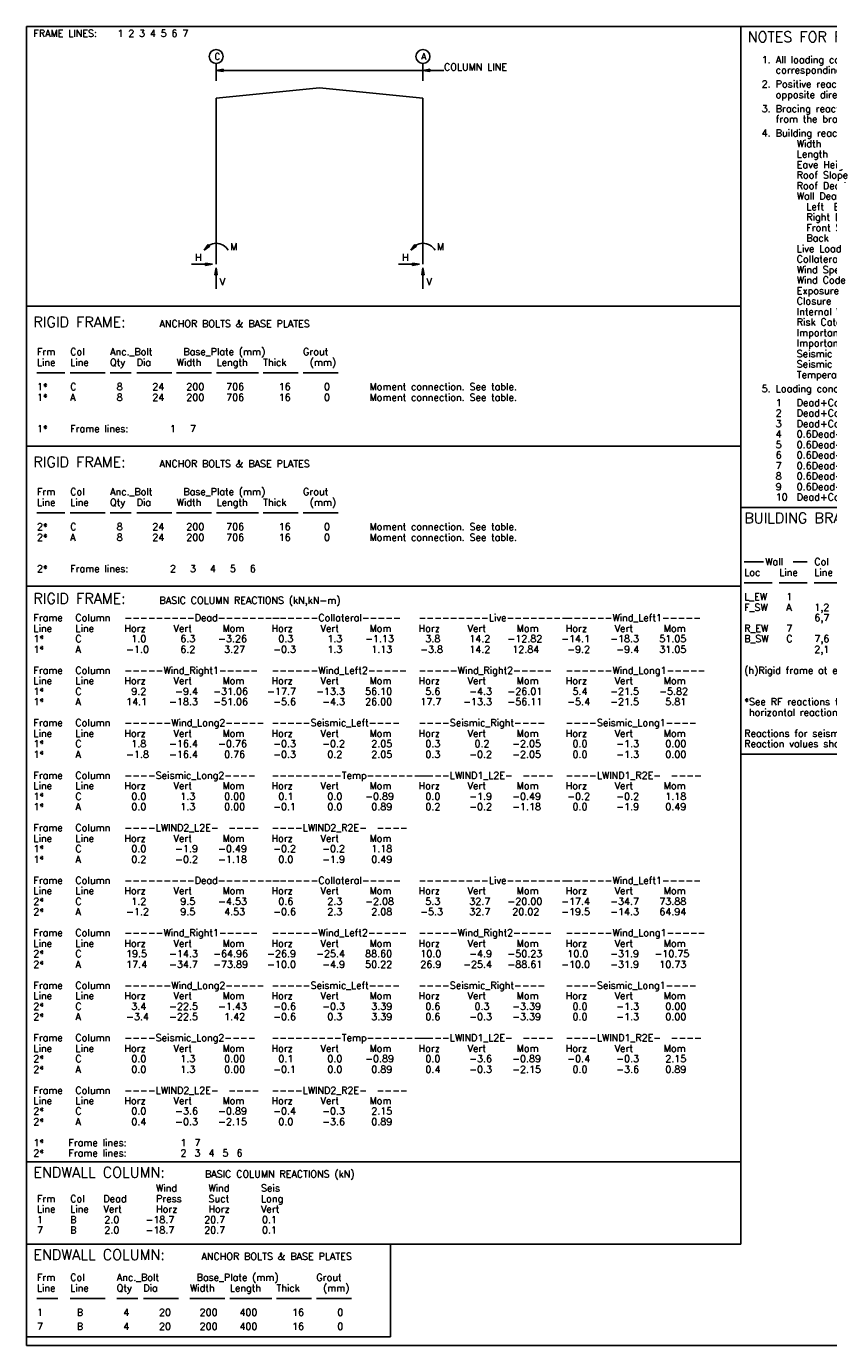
# Model space of a CAD drawing. Header units: millimetres. Extents: x 0 to 48126, y 10827 to 44860.
# Tile 1 of 2: x 0 to 20680, y 10827 to 44860. Entities that reach past the tile are written whole.
import ezdxf

# ---------------------------------------------------------------- set-up
doc = ezdxf.new("R2010")
doc.units = ezdxf.units.MM
doc.header["$MEASUREMENT"] = 0
doc.linetypes.add('CONTIN', pattern=[0])
doc.layers.get('0').update_dxf_attribs({"linetype": 'CONTIN'})
for name, color, linetype in [('1', 7, 'CONTIN'), ('13', 1, 'CONTIN'), ('14', 7, 'CONTIN'), ('20', 7, 'CONTIN'), ('22', 7, 'CONTIN'), ('26', 7, 'CONTIN')]:
    doc.layers.add(name, color=color, linetype=linetype)
doc.styles.add('SIMPLEX', font='SIMPLEX')

# ---------------------------------------------------------------- blocks, each defined once
blk = doc.blocks.new('MARROW')
for p, q in [((0, 0), (-2.54, 0.42)), ((-2.54, 0.42), (-2.54, -0.42)), ((0, 0), (-2.54, -0.42))]:
    blk.add_line(p, q)
blk = doc.blocks.new('RFRM-1', base_point=(-4891.323, 6138.369))
for p, q in [((13523.782, 6138.369), (-4891.323, 6138.369)), ((-4891.323, 6138.369), (-4891.323, -1083.242)), ((13523.782, -1083.242), (13523.782, 6138.369)), ((-4891.323, -1083.242), (13523.782, -1083.242))]:
    blk.add_line(p, q)
at = {"layer": '1'}
for p, q in [((0, 4730.154), (0, 5181.505)), ((5331.92, 4730.154), (5331.92, 5181.505)), ((0, 5000.965), (5873.541, 5000.965)), ((0, 4283.018), (2665.96, 4549.614)), ((2665.96, 4549.614), (5331.92, 4283.018)), ((0, 0), (0, 4283.018)), ((0, 0), (0, 4283.018)), ((5331.92, 4283.018), (5331.92, 0)), ((5331.92, 0), (5331.92, 4283.018)), ((-631.891, 0), (-90.27, 0)), ((4700.03, 0), (5241.65, 0)), ((0, -90.27), (0, -631.891)), ((5331.92, -90.27), (5331.92, -631.891))]:
    blk.add_line(p, q, dxfattribs=at)
for centre in [(0, 180.54), (5331.92, 180.54)]:
    blk.add_arc(centre, 361.081, 30, 150, dxfattribs=at)
at = {"layer": '13'}
for centre in [(0, 5362.045), (5331.92, 5362.045)]:
    blk.add_circle(centre, 180.54, dxfattribs=at)
at = {"layer": '1', "xscale": 71.07899999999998, "yscale": 71.07899999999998, "zscale": 71.07899999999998}
for p, rotation in [((0, 5000.965), 180), ((5331.92, 5000.965), 180), ((-312.705, 361.08), 225), ((5019.216, 361.08), 225), ((0, -90.27), 90), ((5331.92, -90.27), 90)]:
    blk.add_blockref('MARROW', p, dxfattribs=dict(at, rotation=rotation))
for p in [(-90.27, 0), (5241.65, 0)]:
    blk.add_blockref('MARROW', p, dxfattribs=at)
at = {"layer": '13', "style": 'SIMPLEX'}
for s, p in [('C', (-40.622, 5280.802)), ('A', (5291.299, 5280.802))]:
    blk.add_text(s, height=162.486, dxfattribs=at).set_placement(p)
at = {"layer": '14', "style": 'SIMPLEX'}
for s, p in [('FRAME LINES:', (-4710.783, 5867.559)), ('1 2 3 4 5 6 7', (-2544.3, 5867.559)), ('COLUMN LINE', (5873.541, 5000.965)), ('M', (361.081, 361.081)), ('M', (5693.001, 361.081)), ('H', (-541.621, 90.27)), ('H', (4790.3, 90.27)), ('V', (90.27, -541.621)), ('V', (5422.19, -541.621))]:
    blk.add_text(s, height=180.54, dxfattribs=at).set_placement(p)
blk = doc.blocks.new('BOLT01')
for p, q in [((18415.104, 0), (0, 0)), ((0, 0), (0, -3610.805)), ((18415.104, -3610.805), (18415.104, 0)), ((0, -3610.805), (18415.104, -3610.805))]:
    blk.add_line(p, q)
at = {"layer": '14'}
for p, q in [((270.81, -1715.132), (992.971, -1715.132)), ((1128.377, -1715.132), (2031.078, -1715.132)), ((2157.456, -1715.132), (2699.077, -1715.132)), ((2843.509, -1715.132), (3746.21, -1715.132)), ((3872.588, -1715.132), (4775.289, -1715.132)), ((4901.667, -1715.132), (5984.908, -1715.132)), ((6102.259, -1715.132), (7004.96, -1715.132)), ((7131.339, -1715.132), (8034.041, -1715.132))]:
    blk.add_line(p, q, dxfattribs=at)
at = {"layer": '13', "style": 'SIMPLEX'}
for s, p in [('1*', (270.81, -2166.483)), ('C', (1128.377, -2166.483)), ('1*', (270.81, -2437.293)), ('A', (1128.377, -2437.293)), ('1*', (270.81, -3249.725)), ('1', (3701.074, -3249.725)), ('7', (4215.614, -3249.725))]:
    blk.add_text(s, height=180.54, dxfattribs=at).set_placement(p)
at = {"layer": '14', "style": 'SIMPLEX'}
for s, p in [('Frm', (270.81, -1263.782)), ('Line', (270.81, -1534.592)), ('Col', (1128.377, -1263.782)), ('Line', (1128.377, -1534.592)), ('Anc._Bolt', (2157.456, -1263.782)), ('Qty', (2157.456, -1534.592)), ('Dia', (2843.509, -1534.592)), ('Width', (3872.588, -1534.592)), ('Base_Plate (mm)', (4044.101, -1263.782)), ('Length', (4901.667, -1534.592)), ('Thick', (6102.259, -1534.592)), ('Grout', (7131.339, -1263.782)), ('(mm)', (7302.853, -1534.592)), ('Moment connection. See table.', (8846.475, -2166.483)), ('Moment connection. See table.', (8846.475, -2437.293)), ('Frame lines:', (1128.377, -3249.725))]:
    blk.add_text(s, height=180.54, dxfattribs=at).set_placement(p)
at = {"layer": '20', "style": 'SIMPLEX'}
for s, height, p in [('RIGID FRAME:', 270.81, (180.54, -541.621)), ('ANCHOR BOLTS & BASE PLATES', 180.54, (3430.265, -541.621))]:
    blk.add_text(s, height=height, dxfattribs=at).set_placement(p)
at = {"layer": '26', "style": 'SIMPLEX'}
for s, p in [('8', (2328.969, -2166.483)), ('   24', (2843.509, -2166.483)), ('  200', (3872.588, -2166.483)), ('  706', (4901.667, -2166.483)), ('   16', (6102.259, -2166.483)), ('    0', (7131.339, -2166.483)), ('8', (2328.969, -2437.293)), ('   24', (2843.509, -2437.293)), ('  200', (3872.588, -2437.293)), ('  706', (4901.667, -2437.293)), ('   16', (6102.259, -2437.293)), ('    0', (7131.339, -2437.293))]:
    blk.add_text(s, height=180.54, dxfattribs=at).set_placement(p)
blk = doc.blocks.new('BOLT02')
for p, q in [((18415.104, 0), (0, 0)), ((0, 0), (0, -3610.805)), ((18415.104, -3610.805), (18415.104, 0)), ((0, -3610.805), (18415.104, -3610.805))]:
    blk.add_line(p, q)
at = {"layer": '14'}
for p, q in [((270.81, -1715.132), (992.971, -1715.132)), ((1128.377, -1715.132), (2031.078, -1715.132)), ((2157.456, -1715.132), (2699.077, -1715.132)), ((2843.509, -1715.132), (3746.21, -1715.132)), ((3872.588, -1715.132), (4775.289, -1715.132)), ((4901.667, -1715.132), (5984.908, -1715.132)), ((6102.259, -1715.132), (7004.96, -1715.132)), ((7131.339, -1715.132), (8034.041, -1715.132))]:
    blk.add_line(p, q, dxfattribs=at)
at = {"layer": '13', "style": 'SIMPLEX'}
for s, p in [('2*', (270.81, -2166.483)), ('C', (1128.377, -2166.483)), ('2*', (270.81, -2437.293)), ('A', (1128.377, -2437.293)), ('2*', (270.81, -3249.725)), ('2', (3701.074, -3249.725)), ('3', (4215.614, -3249.725)), ('4', (4730.153, -3249.725)), ('5', (5244.693, -3249.725)), ('6', (5759.232, -3249.725))]:
    blk.add_text(s, height=180.54, dxfattribs=at).set_placement(p)
at = {"layer": '14', "style": 'SIMPLEX'}
for s, p in [('Frm', (270.81, -1263.782)), ('Line', (270.81, -1534.592)), ('Col', (1128.377, -1263.782)), ('Line', (1128.377, -1534.592)), ('Anc._Bolt', (2157.456, -1263.782)), ('Qty', (2157.456, -1534.592)), ('Dia', (2843.509, -1534.592)), ('Width', (3872.588, -1534.592)), ('Base_Plate (mm)', (4044.101, -1263.782)), ('Length', (4901.667, -1534.592)), ('Thick', (6102.259, -1534.592)), ('Grout', (7131.339, -1263.782)), ('(mm)', (7302.853, -1534.592)), ('Moment connection. See table.', (8846.475, -2166.483)), ('Moment connection. See table.', (8846.475, -2437.293)), ('Frame lines:', (1128.377, -3249.725))]:
    blk.add_text(s, height=180.54, dxfattribs=at).set_placement(p)
at = {"layer": '20', "style": 'SIMPLEX'}
for s, height, p in [('RIGID FRAME:', 270.81, (180.54, -541.621)), ('ANCHOR BOLTS & BASE PLATES', 180.54, (3430.265, -541.621))]:
    blk.add_text(s, height=height, dxfattribs=at).set_placement(p)
at = {"layer": '26', "style": 'SIMPLEX'}
for s, p in [('8', (2328.969, -2166.483)), ('   24', (2843.509, -2166.483)), ('  200', (3872.588, -2166.483)), ('  706', (4901.667, -2166.483)), ('   16', (6102.259, -2166.483)), ('    0', (7131.339, -2166.483)), ('8', (2328.969, -2437.293)), ('   24', (2843.509, -2437.293)), ('  200', (3872.588, -2437.293)), ('  706', (4901.667, -2437.293)), ('   16', (6102.259, -2437.293)), ('    0', (7131.339, -2437.293))]:
    blk.add_text(s, height=180.54, dxfattribs=at).set_placement(p)
blk = doc.blocks.new('RFBASE')
at = {"layer": '1'}
for p, q in [((18415.104, 0), (0, 0)), ((0, 0), (0, -14849.433)), ((18415.104, -14849.433), (18415.104, 0)), ((0, -14849.433), (18415.104, -14849.433))]:
    blk.add_line(p, q, dxfattribs=at)
at = {"layer": '13', "style": 'SIMPLEX'}
for s, p in [('1*', (180.54, -1444.322)), ('C', (1263.782, -1444.322)), ('1*', (180.54, -1715.132)), ('A', (1263.782, -1715.132)), ('1*', (180.54, -2798.374)), ('C', (1263.782, -2798.374)), ('1*', (180.54, -3069.185)), ('A', (1263.782, -3069.185)), ('1*', (180.54, -4152.426)), ('C', (1263.782, -4152.426)), ('1*', (180.54, -4423.236)), ('A', (1263.782, -4423.236)), ('1*', (180.54, -5506.478)), ('C', (1263.782, -5506.478)), ('1*', (180.54, -5777.288)), ('A', (1263.782, -5777.288)), ('1*', (180.54, -6860.528)), ('C', (1263.782, -6860.528)), ('1*', (180.54, -7131.339)), ('A', (1263.782, -7131.339)), ('2*', (180.54, -8214.581)), ('C', (1263.782, -8214.581)), ('2*', (180.54, -8485.392)), ('A', (1263.782, -8485.392)), ('2*', (180.54, -9568.633)), ('C', (1263.782, -9568.633)), ('2*', (180.54, -9839.443)), ('A', (1263.782, -9839.443)), ('2*', (180.54, -10922.686)), ('C', (1263.782, -10922.686)), ('2*', (180.54, -11193.496)), ('A', (1263.782, -11193.496)), ('2*', (180.54, -12276.737)), ('C', (1263.782, -12276.737)), ('2*', (180.54, -12547.548)), ('A', (1263.782, -12547.548)), ('2*', (180.54, -13630.789)), ('C', (1263.782, -13630.789)), ('2*', (180.54, -13901.6)), ('A', (1263.782, -13901.6)), ('1*', (180.54, -14443.219)), ('1', (3971.885, -14443.219)), ('7', (4332.966, -14443.219)), ('2*', (180.54, -14714.028)), ('2', (3971.885, -14714.028)), ('3', (4332.966, -14714.028)), ('4', (4694.047, -14714.028)), ('5', (5055.127, -14714.028)), ('6', (5416.208, -14714.028))]:
    blk.add_text(s, height=180.54, dxfattribs=at).set_placement(p)
at = {"layer": '14', "style": 'SIMPLEX'}
for s, p in [('Frame', (180.54, -902.701)), ('Line', (180.54, -1173.512)), ('Column', (1263.782, -902.701)), ('Line', (1263.782, -1173.512)), ('---------Dead--------', (2527.563, -902.701)), ('Horz', (2527.563, -1173.512)), ('Vert', (3791.345, -1173.512)), ('Mom', (5055.127, -1173.512)), ('------Collateral-----', (6318.909, -902.701)), ('Horz', (6318.909, -1173.512)), ('Vert', (7582.69, -1173.512)), ('Mom', (8846.473, -1173.512)), ('---------Live--------', (10110.254, -902.701)), ('Horz', (10110.254, -1173.512)), ('Vert', (11374.036, -1173.512)), ('Mom', (12637.817, -1173.512)), ('------Wind_Left1-----', (13901.6, -902.701)), ('Horz', (13901.6, -1173.512)), ('Vert', (15165.381, -1173.512)), ('Mom', (16429.162, -1173.512)), ('Frame', (180.54, -2256.753)), ('Line', (180.54, -2527.564)), ('Column', (1263.782, -2256.753)), ('Line', (1263.782, -2527.564)), ('-----Wind_Right1-----', (2527.563, -2256.753)), ('Horz', (2527.563, -2527.564)), ('Vert', (3791.345, -2527.564)), ('Mom', (5055.127, -2527.564)), ('------Wind_Left2-----', (6318.909, -2256.753)), ('Horz', (6318.909, -2527.564)), ('Vert', (7582.69, -2527.564)), ('Mom', (8846.473, -2527.564)), ('-----Wind_Right2-----', (10110.254, -2256.753)), ('Horz', (10110.254, -2527.564)), ('Vert', (11374.036, -2527.564)), ('Mom', (12637.817, -2527.564)), ('------Wind_Long1-----', (13901.6, -2256.753)), ('Horz', (13901.6, -2527.564)), ('Vert', (15165.381, -2527.564)), ('Mom', (16429.162, -2527.564)), ('Frame', (180.54, -3610.805)), ('Line', (180.54, -3881.615)), ('Column', (1263.782, -3610.805)), ('Line', (1263.782, -3881.615)), ('------Wind_Long2-----', (2527.563, -3610.805)), ('Horz', (2527.563, -3881.615)), ('Vert', (3791.345, -3881.615)), ('Mom', (5055.127, -3881.615)), ('-----Seismic_Left----', (6318.909, -3610.805)), ('Horz', (6318.909, -3881.615)), ('Vert', (7582.69, -3881.615)), ('Mom', (8846.473, -3881.615)), ('----Seismic_Right----', (10110.254, -3610.805)), ('Horz', (10110.254, -3881.615)), ('Vert', (11374.036, -3881.615)), ('Mom', (12637.817, -3881.615)), ('----Seismic_Long1----', (13901.6, -3610.805)), ('Horz', (13901.6, -3881.615)), ('Vert', (15165.381, -3881.615)), ('Mom', (16429.162, -3881.615)), ('Frame', (180.54, -4964.856)), ('Line', (180.54, -5235.667)), ('Column', (1263.782, -4964.856)), ('Line', (1263.782, -5235.667)), ('----Seismic_Long2----', (2527.563, -4964.856)), ('Horz', (2527.563, -5235.667)), ('Vert', (3791.345, -5235.667)), ('Mom', (5055.127, -5235.667)), ('---------Temp--------', (6318.909, -4964.856)), ('Horz', (6318.909, -5235.667)), ('Vert', (7582.69, -5235.667)), ('Mom', (8846.473, -5235.667)), ('----LWIND1_L2E-  ----', (10110.254, -4964.856)), ('Horz', (10110.254, -5235.667)), ('Vert', (11374.036, -5235.667)), ('Mom', (12637.817, -5235.667)), ('----LWIND1_R2E-  ----', (13901.6, -4964.856)), ('Horz', (13901.6, -5235.667)), ('Vert', (15165.381, -5235.667)), ('Mom', (16429.162, -5235.667)), ('Column', (1263.782, -6318.908)), ('Frame', (180.54, -6318.908)), ('Line', (180.54, -6589.719)), ('Line', (1263.782, -6589.719)), ('----LWIND2_L2E-  ----', (2527.563, -6318.908)), ('Horz', (2527.563, -6589.719)), ('Vert', (3791.345, -6589.719)), ('Mom', (5055.127, -6589.719)), ('----LWIND2_R2E-  ----', (6318.909, -6318.908)), ('Horz', (6318.909, -6589.719)), ('Vert', (7582.69, -6589.719)), ('Mom', (8846.473, -6589.719)), ('Column', (1263.782, -7672.96)), ('---------Dead--------', (2527.563, -7672.96)), ('------Collateral-----', (6318.909, -7672.96)), ('---------Live--------', (10110.254, -7672.96)), ('------Wind_Left1-----', (13901.6, -7672.96)), ('Frame', (180.54, -7672.96)), ('Line', (180.54, -7943.771)), ('Line', (1263.782, -7943.771)), ('Horz', (2527.563, -7943.771)), ('Vert', (3791.345, -7943.771)), ('Mom', (5055.127, -7943.771)), ('Horz', (6318.909, -7943.771)), ('Vert', (7582.69, -7943.771)), ('Mom', (8846.473, -7943.771)), ('Horz', (10110.254, -7943.771)), ('Vert', (11374.036, -7943.771)), ('Mom', (12637.817, -7943.771)), ('Horz', (13901.6, -7943.771)), ('Vert', (15165.381, -7943.771)), ('Mom', (16429.162, -7943.771)), ('Frame', (180.54, -9027.013)), ('Column', (1263.782, -9027.013)), ('-----Wind_Right1-----', (2527.563, -9027.013)), ('------Wind_Left2-----', (6318.909, -9027.013)), ('-----Wind_Right2-----', (10110.254, -9027.013)), ('------Wind_Long1-----', (13901.6, -9027.013)), ('Line', (180.54, -9297.823)), ('Line', (1263.782, -9297.823)), ('Horz', (2527.563, -9297.823)), ('Vert', (3791.345, -9297.823)), ('Mom', (5055.127, -9297.823)), ('Horz', (6318.909, -9297.823)), ('Vert', (7582.69, -9297.823)), ('Mom', (8846.473, -9297.823)), ('Horz', (10110.254, -9297.823)), ('Vert', (11374.036, -9297.823)), ('Mom', (12637.817, -9297.823)), ('Horz', (13901.6, -9297.823)), ('Vert', (15165.381, -9297.823)), ('Mom', (16429.162, -9297.823)), ('Frame', (180.54, -10381.064)), ('Column', (1263.782, -10381.064)), ('------Wind_Long2-----', (2527.563, -10381.064)), ('-----Seismic_Left----', (6318.909, -10381.064)), ('----Seismic_Right----', (10110.254, -10381.064)), ('----Seismic_Long1----', (13901.6, -10381.064)), ('Line', (180.54, -10651.875)), ('Line', (1263.782, -10651.875)), ('Horz', (2527.563, -10651.875)), ('Vert', (3791.345, -10651.875)), ('Mom', (5055.127, -10651.875)), ('Horz', (6318.909, -10651.875)), ('Vert', (7582.69, -10651.875)), ('Mom', (8846.473, -10651.875)), ('Horz', (10110.254, -10651.875)), ('Vert', (11374.036, -10651.875)), ('Mom', (12637.817, -10651.875)), ('Horz', (13901.6, -10651.875)), ('Vert', (15165.381, -10651.875)), ('Mom', (16429.162, -10651.875)), ('Frame', (180.54, -11735.117)), ('Column', (1263.782, -11735.117)), ('----Seismic_Long2----', (2527.563, -11735.117)), ('---------Temp--------', (6318.909, -11735.117)), ('----LWIND1_L2E-  ----', (10110.254, -11735.117)), ('----LWIND1_R2E-  ----', (13901.6, -11735.117)), ('Line', (180.54, -12005.928)), ('Line', (1263.782, -12005.928)), ('Horz', (2527.563, -12005.928)), ('Vert', (3791.345, -12005.928)), ('Mom', (5055.127, -12005.928)), ('Horz', (6318.909, -12005.928)), ('Vert', (7582.69, -12005.928)), ('Mom', (8846.473, -12005.928)), ('Horz', (10110.254, -12005.928)), ('Vert', (11374.036, -12005.928)), ('Mom', (12637.817, -12005.928)), ('Horz', (13901.6, -12005.928)), ('Vert', (15165.381, -12005.928)), ('Mom', (16429.162, -12005.928)), ('Frame', (180.54, -13089.168)), ('Column', (1263.782, -13089.168)), ('----LWIND2_L2E-  ----', (2527.563, -13089.168)), ('----LWIND2_R2E-  ----', (6318.909, -13089.168)), ('Line', (180.54, -13359.979)), ('Line', (1263.782, -13359.979)), ('Horz', (2527.563, -13359.979)), ('Vert', (3791.345, -13359.979)), ('Mom', (5055.127, -13359.979)), ('Horz', (6318.909, -13359.979)), ('Vert', (7582.69, -13359.979)), ('Mom', (8846.473, -13359.979)), ('Frame lines:', (1083.242, -14443.219)), ('Frame lines:', (1083.242, -14714.028))]:
    blk.add_text(s, height=180.54, dxfattribs=at).set_placement(p)
at = {"layer": '20', "style": 'SIMPLEX'}
for s, height, p in [('RIGID FRAME:', 270.81, (180.54, -451.351)), ('BASIC COLUMN REACTIONS (kN,kN-m)', 180.54, (3430.265, -451.351))]:
    blk.add_text(s, height=height, dxfattribs=at).set_placement(p)
at = {"layer": '26', "style": 'SIMPLEX'}
for s, p in [('    1.0', (2166.483, -1444.322)), ('    6.3', (3430.265, -1444.322)), ('  -3.26', (4694.047, -1444.322)), ('    0.3', (5957.829, -1444.322)), ('    1.3', (7221.61, -1444.322)), ('  -1.13', (8485.392, -1444.322)), ('    3.8', (9749.174, -1444.322)), ('   14.2', (11012.955, -1444.322)), (' -12.82', (12276.737, -1444.322)), ('  -14.1', (13540.519, -1444.322)), ('  -18.3', (14804.301, -1444.322)), ('  51.05', (16068.083, -1444.322)), ('   -1.0', (2166.483, -1715.132)), ('    6.2', (3430.265, -1715.132)), ('   3.27', (4694.047, -1715.132)), ('   -0.3', (5957.829, -1715.132)), ('    1.3', (7221.61, -1715.132)), ('   1.13', (8485.392, -1715.132)), ('   -3.8', (9749.174, -1715.132)), ('   14.2', (11012.955, -1715.132)), ('  12.84', (12276.737, -1715.132)), ('   -9.2', (13540.519, -1715.132)), ('   -9.4', (14804.301, -1715.132)), ('  31.05', (16068.083, -1715.132)), ('    9.2', (2166.483, -2798.374)), ('   -9.4', (3430.265, -2798.374)), (' -31.06', (4694.047, -2798.374)), ('  -17.7', (5957.829, -2798.374)), ('  -13.3', (7221.61, -2798.374)), ('  56.10', (8485.392, -2798.374)), ('    5.6', (9749.174, -2798.374)), ('   -4.3', (11012.955, -2798.374)), (' -26.01', (12276.737, -2798.374)), ('    5.4', (13540.519, -2798.374)), ('  -21.5', (14804.301, -2798.374)), ('  -5.82', (16068.083, -2798.374)), ('   14.1', (2166.483, -3069.185)), ('  -18.3', (3430.265, -3069.185)), (' -51.06', (4694.047, -3069.185)), ('   -5.6', (5957.829, -3069.185)), ('   -4.3', (7221.61, -3069.185)), ('  26.00', (8485.392, -3069.185)), ('   17.7', (9749.174, -3069.185)), ('  -13.3', (11012.955, -3069.185)), (' -56.11', (12276.737, -3069.185)), ('   -5.4', (13540.519, -3069.185)), ('  -21.5', (14804.301, -3069.185)), ('   5.81', (16068.083, -3069.185)), ('    1.8', (2166.483, -4152.426)), ('  -16.4', (3430.265, -4152.426)), ('  -0.76', (4694.047, -4152.426)), ('   -0.3', (5957.829, -4152.426)), ('   -0.2', (7221.61, -4152.426)), ('   2.05', (8485.392, -4152.426)), ('    0.3', (9749.174, -4152.426)), ('    0.2', (11012.955, -4152.426)), ('  -2.05', (12276.737, -4152.426)), ('    0.0', (13540.519, -4152.426)), ('   -1.3', (14804.301, -4152.426)), ('   0.00', (16068.083, -4152.426)), ('   -1.8', (2166.483, -4423.236)), ('  -16.4', (3430.265, -4423.236)), ('   0.76', (4694.047, -4423.236)), ('   -0.3', (5957.829, -4423.236)), ('    0.2', (7221.61, -4423.236)), ('   2.05', (8485.392, -4423.236)), ('    0.3', (9749.174, -4423.236)), ('   -0.2', (11012.955, -4423.236)), ('  -2.05', (12276.737, -4423.236)), ('    0.0', (13540.519, -4423.236)), ('   -1.3', (14804.301, -4423.236)), ('   0.00', (16068.083, -4423.236)), ('    0.0', (2166.483, -5506.478)), ('    1.3', (3430.265, -5506.478)), ('   0.00', (4694.047, -5506.478)), ('    0.1', (5957.829, -5506.478)), ('    0.0', (7221.61, -5506.478)), ('  -0.89', (8485.392, -5506.478)), ('    0.0', (9749.174, -5506.478)), ('   -1.9', (11012.955, -5506.478)), ('  -0.49', (12276.737, -5506.478)), ('   -0.2', (13540.519, -5506.478)), ('   -0.2', (14804.301, -5506.478)), ('   1.18', (16068.083, -5506.478)), ('    0.0', (2166.483, -5777.288)), ('    1.3', (3430.265, -5777.288)), ('   0.00', (4694.047, -5777.288)), ('   -0.1', (5957.829, -5777.288)), ('    0.0', (7221.61, -5777.288)), ('   0.89', (8485.392, -5777.288)), ('    0.2', (9749.174, -5777.288)), ('   -0.2', (11012.955, -5777.288)), ('  -1.18', (12276.737, -5777.288)), ('    0.0', (13540.519, -5777.288)), ('   -1.9', (14804.301, -5777.288)), ('   0.49', (16068.083, -5777.288)), ('    0.0', (2166.483, -6860.528)), ('   -1.9', (3430.265, -6860.528)), ('  -0.49', (4694.047, -6860.528)), ('   -0.2', (5957.829, -6860.528)), ('   -0.2', (7221.61, -6860.528)), ('   1.18', (8485.392, -6860.528)), ('    0.2', (2166.483, -7131.339)), ('   -0.2', (3430.265, -7131.339)), ('  -1.18', (4694.047, -7131.339)), ('    0.0', (5957.829, -7131.339)), ('   -1.9', (7221.61, -7131.339)), ('   0.49', (8485.392, -7131.339)), ('    1.2', (2166.483, -8214.581)), ('    9.5', (3430.265, -8214.581)), ('  -4.53', (4694.047, -8214.581)), ('    0.6', (5957.829, -8214.581)), ('    2.3', (7221.61, -8214.581)), ('  -2.08', (8485.392, -8214.581)), ('    5.3', (9749.174, -8214.581)), ('   32.7', (11012.955, -8214.581)), (' -20.00', (12276.737, -8214.581)), ('  -17.4', (13540.519, -8214.581)), ('  -34.7', (14804.301, -8214.581)), ('  73.88', (16068.083, -8214.581)), ('   -1.2', (2166.483, -8485.392)), ('    9.5', (3430.265, -8485.392)), ('   4.53', (4694.047, -8485.392)), ('   -0.6', (5957.829, -8485.392)), ('    2.3', (7221.61, -8485.392)), ('   2.08', (8485.392, -8485.392)), ('   -5.3', (9749.174, -8485.392)), ('   32.7', (11012.955, -8485.392)), ('  20.02', (12276.737, -8485.392)), ('  -19.5', (13540.519, -8485.392)), ('  -14.3', (14804.301, -8485.392)), ('  64.94', (16068.083, -8485.392)), ('   19.5', (2166.483, -9568.633)), ('  -14.3', (3430.265, -9568.633)), (' -64.96', (4694.047, -9568.633)), ('  -26.9', (5957.829, -9568.633)), ('  -25.4', (7221.61, -9568.633)), ('  88.60', (8485.392, -9568.633)), ('   10.0', (9749.174, -9568.633)), ('   -4.9', (11012.955, -9568.633)), (' -50.23', (12276.737, -9568.633)), ('   10.0', (13540.519, -9568.633)), ('  -31.9', (14804.301, -9568.633)), (' -10.75', (16068.083, -9568.633)), ('   17.4', (2166.483, -9839.443)), ('  -34.7', (3430.265, -9839.443)), (' -73.89', (4694.047, -9839.443)), ('  -10.0', (5957.829, -9839.443)), ('   -4.9', (7221.61, -9839.443)), ('  50.22', (8485.392, -9839.443)), ('   26.9', (9749.174, -9839.443)), ('  -25.4', (11012.955, -9839.443)), (' -88.61', (12276.737, -9839.443)), ('  -10.0', (13540.519, -9839.443)), ('  -31.9', (14804.301, -9839.443)), ('  10.73', (16068.083, -9839.443)), ('    3.4', (2166.483, -10922.686)), ('  -22.5', (3430.265, -10922.686)), ('  -1.43', (4694.047, -10922.686)), ('   -0.6', (5957.829, -10922.686)), ('   -0.3', (7221.61, -10922.686)), ('   3.39', (8485.392, -10922.686)), ('    0.6', (9749.174, -10922.686)), ('    0.3', (11012.955, -10922.686)), ('  -3.39', (12276.737, -10922.686)), ('    0.0', (13540.519, -10922.686)), ('   -1.3', (14804.301, -10922.686)), ('   0.00', (16068.083, -10922.686)), ('   -3.4', (2166.483, -11193.496)), ('  -22.5', (3430.265, -11193.496)), ('   1.42', (4694.047, -11193.496)), ('   -0.6', (5957.829, -11193.496)), ('    0.3', (7221.61, -11193.496)), ('   3.39', (8485.392, -11193.496)), ('    0.6', (9749.174, -11193.496)), ('   -0.3', (11012.955, -11193.496)), ('  -3.39', (12276.737, -11193.496)), ('    0.0', (13540.519, -11193.496)), ('   -1.3', (14804.301, -11193.496)), ('   0.00', (16068.083, -11193.496)), ('    0.0', (2166.483, -12276.737)), ('    1.3', (3430.265, -12276.737)), ('   0.00', (4694.047, -12276.737)), ('    0.1', (5957.829, -12276.737)), ('    0.0', (7221.61, -12276.737)), ('  -0.89', (8485.392, -12276.737)), ('    0.0', (9749.174, -12276.737)), ('   -3.6', (11012.955, -12276.737)), ('  -0.89', (12276.737, -12276.737)), ('   -0.4', (13540.519, -12276.737)), ('   -0.3', (14804.301, -12276.737)), ('   2.15', (16068.083, -12276.737)), ('    0.0', (2166.483, -12547.548)), ('    1.3', (3430.265, -12547.548)), ('   0.00', (4694.047, -12547.548)), ('   -0.1', (5957.829, -12547.548)), ('    0.0', (7221.61, -12547.548)), ('   0.89', (8485.392, -12547.548)), ('    0.4', (9749.174, -12547.548)), ('   -0.3', (11012.955, -12547.548)), ('  -2.15', (12276.737, -12547.548)), ('    0.0', (13540.519, -12547.548)), ('   -3.6', (14804.301, -12547.548)), ('   0.89', (16068.083, -12547.548)), ('    0.0', (2166.483, -13630.789)), ('   -3.6', (3430.265, -13630.789)), ('  -0.89', (4694.047, -13630.789)), ('   -0.4', (5957.829, -13630.789)), ('   -0.3', (7221.61, -13630.789)), ('   2.15', (8485.392, -13630.789)), ('    0.4', (2166.483, -13901.6)), ('   -0.3', (3430.265, -13901.6)), ('  -2.15', (4694.047, -13901.6)), ('    0.0', (5957.829, -13901.6)), ('   -3.6', (7221.61, -13901.6)), ('   0.89', (8485.392, -13901.6))]:
    blk.add_text(s, height=180.54, dxfattribs=at).set_placement(p)
blk = doc.blocks.new('EWTABL')
for p, q in [((18415.104, 0), (0, 0)), ((0, 0), (0, -2121.348)), ((18415.104, -2121.348), (18415.104, 0)), ((0, -2121.348), (18415.104, -2121.348))]:
    blk.add_line(p, q)
at = {"layer": '13', "style": 'SIMPLEX'}
for s, p in [('7', (270.81, -1850.538)), ('1', (270.81, -1579.727)), ('B', (1128.377, -1579.727)), ('B', (1128.377, -1850.538))]:
    blk.add_text(s, height=180.54, dxfattribs=at).set_placement(p)
at = {"layer": '14', "style": 'SIMPLEX'}
for s, p in [('Wind', (3339.995, -767.296)), ('Wind', (4694.046, -767.296)), ('Seis', (6048.098, -767.296)), ('Frm', (270.81, -1038.106)), ('Col', (1128.377, -1038.106)), ('Dead', (1985.943, -1038.106)), ('Press', (3339.995, -1038.106)), ('Suct', (4694.046, -1038.106)), ('Long', (6048.098, -1038.106)), ('Line', (270.81, -1308.917)), ('Line', (1128.377, -1308.917)), ('Vert', (1985.943, -1308.917)), ('Horz', (3339.995, -1308.917)), ('Horz', (4694.046, -1308.917)), ('Vert', (6048.098, -1308.917))]:
    blk.add_text(s, height=180.54, dxfattribs=at).set_placement(p)
at = {"layer": '20', "style": 'SIMPLEX'}
for s, height, p in [('ENDWALL COLUMN:', 270.81, (180.54, -406.216)), ('BASIC COLUMN REACTIONS (kN)', 180.54, (4603.776, -406.216))]:
    blk.add_text(s, height=height, dxfattribs=at).set_placement(p)
at = {"layer": '26', "style": 'SIMPLEX'}
for s, p in [('    2.0', (1471.403, -1579.727)), ('    2.0', (1471.403, -1850.538)), ('  -18.7', (2825.455, -1579.727)), ('  -18.7', (2825.455, -1850.538)), ('   20.7', (4179.507, -1579.727)), ('   20.7', (4179.507, -1850.538)), ('    0.1', (5533.559, -1579.727)), ('    0.1', (5533.559, -1850.538))]:
    blk.add_text(s, height=180.54, dxfattribs=at).set_placement(p)
blk = doc.blocks.new('EWBASE')
for p, q in [((9388.093, 0), (0, 0)), ((0, 0), (0, -2392.158)), ((9388.093, -2392.158), (9388.093, 0)), ((0, -2392.158), (9388.093, -2392.158))]:
    blk.add_line(p, q)
at = {"layer": '14'}
for p, q in [((270.81, -1399.187), (812.431, -1399.187)), ((1128.377, -1399.187), (2031.078, -1399.187)), ((2328.969, -1399.187), (2870.59, -1399.187)), ((3015.022, -1399.187), (3917.723, -1399.187)), ((4215.614, -1399.187), (5118.315, -1399.187)), ((5244.693, -1399.187), (6327.935, -1399.187)), ((6445.285, -1399.187), (7347.986, -1399.187)), ((7474.366, -1399.187), (8377.067, -1399.187))]:
    blk.add_line(p, q, dxfattribs=at)
at = {"layer": '13', "style": 'SIMPLEX'}
for s, p in [('1', (270.81, -1850.538)), ('B', (1299.89, -1850.538)), ('7', (270.81, -2211.618)), ('B', (1299.89, -2211.618))]:
    blk.add_text(s, height=180.54, dxfattribs=at).set_placement(p)
at = {"layer": '14', "style": 'SIMPLEX'}
for s, p in [('Frm', (270.81, -947.836)), ('Col', (1128.377, -947.836)), ('Anc._Bolt', (2328.969, -947.836)), ('Base_Plate (mm)', (4387.127, -947.836)), ('Grout', (7474.366, -947.836)), ('(mm)', (7645.88, -1218.647)), ('Line', (270.81, -1218.647)), ('Line', (1128.377, -1218.647)), ('Qty', (2328.969, -1218.647)), ('Dia', (3015.022, -1218.647)), ('Width', (4215.614, -1218.647)), ('Length', (5244.693, -1218.647)), ('Thick', (6445.285, -1218.647))]:
    blk.add_text(s, height=180.54, dxfattribs=at).set_placement(p)
at = {"layer": '20', "style": 'SIMPLEX'}
for s, height, p in [('ENDWALL COLUMN:', 270.81, (180.54, -406.216)), ('ANCHOR BOLTS & BASE PLATES', 180.54, (4513.506, -406.216))]:
    blk.add_text(s, height=height, dxfattribs=at).set_placement(p)
at = {"layer": '26', "style": 'SIMPLEX'}
for s, p in [('4', (2500.482, -1850.538)), ('   20', (3015.022, -1850.538)), ('  200', (4215.614, -1850.538)), ('  400', (5244.693, -1850.538)), ('   16', (6445.285, -1850.538)), ('    0', (7474.366, -1850.538)), ('4', (2500.482, -2211.618)), ('   20', (3015.022, -2211.618)), ('  200', (4215.614, -2211.618)), ('  400', (5244.693, -2211.618)), ('   16', (6445.285, -2211.618)), ('    0', (7474.366, -2211.618))]:
    blk.add_text(s, height=180.54, dxfattribs=at).set_placement(p)
blk = doc.blocks.new('RNOTES')
for p, q in [((18415.104, 0), (0, 0)), ((0, 0), (0, -12412.144)), ((18415.104, -12412.144), (18415.104, 0)), ((0, -12412.144), (18415.104, -12412.144))]:
    blk.add_line(p, q)
at = {"layer": '1', "style": 'SIMPLEX'}
for s, p in [('1.', (541.621, -947.836)), ('All loading conditions are examined and only maximum/minimum H or V and the', (902.701, -947.836)), ('corresponding H or V are reported.', (902.701, -1218.647)), ('2.', (541.621, -1579.727)), ('opposite directions.', (902.701, -1850.538)), ('Positive reactions are as shown in the sketch.  Foundation loads are in', (902.701, -1579.727)), ('3.', (541.621, -2211.618)), ('Bracing reactions are in the plane of the brace with the H pointing away', (902.701, -2211.618)), ('from the braced bay.  The vertical reaction is downward.', (902.701, -2482.428)), ('4.', (541.621, -2843.509)), ('Building reactions are based on the following building data:', (902.701, -2843.509)), ('Width', (1444.322, -3114.319)), ('(mm)', (4874.587, -3114.319)), ('=', (5596.748, -3114.319)), ('  12200', (5687.018, -3114.319)), ('Length', (1444.322, -3385.13)), ('(mm)', (4874.587, -3385.13)), ('=', (5596.748, -3385.13)), ('  45730', (5687.018, -3385.13)), ('Eave Height', (1444.322, -3655.94)), ('Roof Slope', (1444.322, -3926.75)), ('(rise/100)', (3791.345, -3926.75)), ('(mm)', (4874.587, -3655.94)), ('=', (5596.748, -3655.94)), (' 10.00/10.00', (5687.018, -3926.75)), ('   9800/  9800', (5687.018, -3655.94)), ('Roof Dead Load', (1444.322, -4197.561)), ('(kN/m2)', (4332.966, -4197.561)), ('=', (5596.748, -3926.75)), ('=', (5596.748, -4197.561)), ('  0.10', (5687.018, -4197.561)), ('Wall Dead Load', (1444.322, -4468.371)), ('  Left  Endwall', (1444.322, -4739.181)), ('(kN/m2)', (4332.966, -4739.181)), ('=', (5596.748, -4739.181)), ('  0.10', (5687.018, -4739.181)), ('  Right Endwall', (1444.322, -5009.991)), ('  Front Sidewall', (1444.322, -5280.801)), ('(kN/m2)', (4332.966, -5009.991)), ('(kN/m2)', (4332.966, -5280.801)), ('=', (5596.748, -5009.991)), ('  0.10', (5687.018, -5009.991)), ('  0.10', (5687.018, -5280.801)), ('  Back  Sidewall', (1444.322, -5551.611)), ('(kN/m2)', (4332.966, -5551.611)), ('=', (5596.748, -5280.801)), ('=', (5596.748, -5551.611)), ('  0.10', (5687.018, -5551.611)), ('Live Load', (1444.322, -5822.422)), ('(kN/m2)', (4332.966, -5822.422)), ('=', (5596.748, -5822.422)), ('  0.57', (5687.018, -5822.422)), ('Collateral Load', (1444.322, -6093.232)), ('(kN/m2)', (4332.966, -6093.232)), ('=', (5596.748, -6093.232)), ('  0.05', (5687.018, -6093.232)), ('Wind Speed', (1444.322, -6364.042)), ('Wind Code', (1444.322, -6634.852)), ('(m/s)', (4694.047, -6364.042)), ('=', (5596.748, -6364.042)), (' MBMA10', (5687.018, -6634.852)), ('  39.0', (5687.018, -6364.042)), ('Exposure', (1444.322, -6905.663)), ('=', (5596.748, -6634.852)), ('=', (5596.748, -6905.663)), (' B', (5687.018, -6905.663)), ('Closure', (1444.322, -7176.474)), ('=', (5596.748, -7176.474)), (' Enclosed', (5687.018, -7176.474)), ('Internal Wind Coeff', (1444.322, -7447.284)), ('=', (5596.748, -7447.284)), (' -0.18, +0.18', (5687.018, -7447.284)), ('Risk Category', (1444.322, -7718.095)), ('Importance - Wind', (1444.322, -7988.905)), ('=', (5596.748, -7718.095)), (' -', (5687.018, -7718.095)), ('  1.00', (5687.018, -7988.905)), ('Importance - Seismic', (1444.322, -8259.716)), ('=', (5596.748, -7988.905)), ('=', (5596.748, -8259.716)), ('  1.00', (5687.018, -8259.716)), ('Seismic Design Category', (1444.322, -8530.526)), ('=', (5596.748, -8530.526)), (' B', (5687.018, -8530.526)), ('Seismic Coeff', (1444.322, -8801.337)), ('(Sms)', (4694.047, -8801.337)), ('=', (5596.748, -8801.337)), ('  0.16', (5687.018, -8801.337)), ('Temperature Change', (1444.322, -9072.147)), ('=', (5596.748, -9072.147)), ('   20', (5687.018, -9072.147)), ('5.', (541.621, -9433.228)), ('Loading conditions are:', (902.701, -9433.228)), ('1', (902.701, -9794.309)), ('Dead+Collateral+Live', (1444.322, -9794.309)), ('Dead+Collateral+0.75Live+0.75Wind_Left1+0.75Floor_Live', (1444.322, -10065.119)), ('3', (902.701, -10335.93)), ('2', (902.701, -10065.119)), ('Dead+Collateral+0.75Live+0.75Wind_Right1+0.75Floor_Live', (1444.322, -10335.93)), ('4', (902.701, -10606.74)), ('0.6Dead+Wind_Left2', (1444.322, -10606.74)), ('5', (902.701, -10877.551)), ('0.6Dead+Wind_Right2', (1444.322, -10877.551)), ('6', (902.701, -11148.361)), ('0.6Dead+Wind_Long1L+LWIND1_L2E', (1444.322, -11148.361)), ('0.6Dead+Wind_Long1L+LWIND1_R2E', (1444.322, -11419.172)), ('8', (902.701, -11689.982)), ('7', (902.701, -11419.172)), ('0.6Dead+Wind_Right2+Wind_Suction', (1444.322, -11689.982)), ('9', (902.701, -11960.793)), ('0.6Dead+Wind_Pressure+Wind_Long2L', (1444.322, -11960.793)), ('10', (902.701, -12231.604)), ('Dead+Collateral+0.75Snow+0.75Wind_Suction+0.75Wind_Long2L+0.75Slide_Snow', (1444.322, -12231.604))]:
    blk.add_text(s, height=180.54, dxfattribs=at).set_placement(p)
at = {"layer": '20', "style": 'SIMPLEX'}
blk.add_text('NOTES FOR REACTIONS', height=270.81, dxfattribs=at).set_placement((180.54, -406.216))
blk = doc.blocks.new('BRACET')
for p, q in [((9207.553, 0), (0, 0)), ((0, 0), (0, -6364.042)), ((9207.553, -6364.042), (9207.553, 0)), ((0, -6364.042), (9207.553, -6364.042))]:
    blk.add_line(p, q)
at = {"layer": '14'}
for p, q in [((90.27, -1399.187), (586.756, -1399.187)), ((1354.052, -1399.187), (1715.132, -1399.187)), ((90.27, -1940.808), (812.431, -1940.808)), ((992.971, -1940.808), (1715.132, -1940.808)), ((1895.673, -1940.808), (2798.374, -1940.808)), ((3701.076, -1940.808), (4423.236, -1940.808)), ((5506.477, -1940.808), (6228.638, -1940.808)), ((6589.718, -1940.808), (7311.879, -1940.808)), ((7492.418, -1940.808), (8214.58, -1940.808)), ((8395.119, -1940.808), (9117.28, -1940.808))]:
    blk.add_line(p, q, dxfattribs=at)
at = {"layer": '1', "style": 'SIMPLEX'}
for s, p in [('Reactions for seismic represent shear force, Eh', (90.27, -5912.692)), ('Reaction values shown are unfactored', (90.27, -6183.502))]:
    blk.add_text(s, height=180.54, dxfattribs=at).set_placement(p)
at = {"layer": '13', "style": 'SIMPLEX'}
for s, p in [('L_EW', (90.27, -2392.158)), ('1', (1173.512, -2392.158)), ('F_SW', (90.27, -2662.969)), ('A', (1173.512, -2662.969)), ('1,2', (1895.673, -2662.969)), ('R_EW', (90.27, -3204.59)), ('7', (1173.512, -3204.59)), ('6,7', (1895.673, -2933.779)), ('B_SW', (90.27, -3475.4)), ('C', (1173.512, -3475.4)), ('7,6', (1895.673, -3475.4)), ('2,1', (1895.673, -3746.21))]:
    blk.add_text(s, height=180.54, dxfattribs=at).set_placement(p)
at = {"layer": '14', "style": 'SIMPLEX'}
for s, p in [('Reactions in plane of wall', (3701.076, -947.836)), ('Reactions(kN)', (3881.616, -1218.647)), ('Wall', (631.891, -1489.457)), ('Col', (1895.673, -1489.457)), ('Wind', (3701.076, -1489.457)), ('Seismic', (5145.396, -1489.457)), ('Panel_Shear', (6589.718, -1218.647)), ('( N/m )', (6950.798, -1489.457)), ('Loc', (90.27, -1760.268)), ('Line', (992.971, -1760.268)), ('Line', (1895.673, -1760.268)), ('Horz', (3701.076, -1760.268)), ('Horz', (5506.477, -1760.268)), ('Wind', (6589.718, -1760.268)), ('Seis', (7492.418, -1760.268)), ('Note', (8395.119, -1760.268))]:
    blk.add_text(s, height=180.54, dxfattribs=at).set_placement(p)
at = {"layer": '20', "style": 'SIMPLEX'}
blk.add_text('BUILDING BRACING REACTIONS', height=270.81, dxfattribs=at).set_placement((90.27, -406.216))
at = {"layer": '26', "style": 'SIMPLEX'}
for s, p in [('(h)', (8575.659, -2392.158)), ('*', (2978.915, -2662.969)), ('  7.5', (3701.076, -2662.969)), ('  1.6', (5325.937, -2662.969)), ('*', (2978.915, -2933.779)), ('  7.5', (3701.076, -2933.779)), ('  1.6', (5325.937, -2933.779)), ('(h)', (8575.659, -3204.59)), ('*', (2978.915, -3475.4)), ('  7.5', (3701.076, -3475.4)), ('  1.6', (5325.937, -3475.4)), ('*', (2978.915, -3746.21)), ('  7.5', (3701.076, -3746.21)), ('  1.6', (5325.937, -3746.21)), ('(h)Rigid frame at endwall', (90.27, -4287.831)), ('*See RF reactions table for vertical and', (90.27, -5100.261)), (' horizontal reactions in plane of the rigid frame.', (90.27, -5371.071))]:
    blk.add_text(s, height=180.54, dxfattribs=at).set_placement(p)

msp = doc.modelspace()

# ---------------------------------------------------------------- linework, layer by layer
at = {"layer": '22'}
for p, q in [((48126, 44860), (0, 44860)), ((0, 44860), (0, 10827)), ((0, 10827), (48126, 10827))]:
    msp.add_line(p, q, dxfattribs=at)

# ---------------------------------------------------------------- block references
at = {"layer": '1'}
for name, p in [('RFRM-1', (0, 44860)), ('RNOTES', (18415, 44860)), ('BOLT01', (0, 37638)), ('BOLT02', (0, 34027)), ('BRACET', (18415, 32447)), ('RFBASE', (0, 30416)), ('EWTABL', (0, 15567)), ('EWBASE', (0, 13446))]:
    msp.add_blockref(name, p, dxfattribs=at)

doc.saveas('drawing.dxf')
